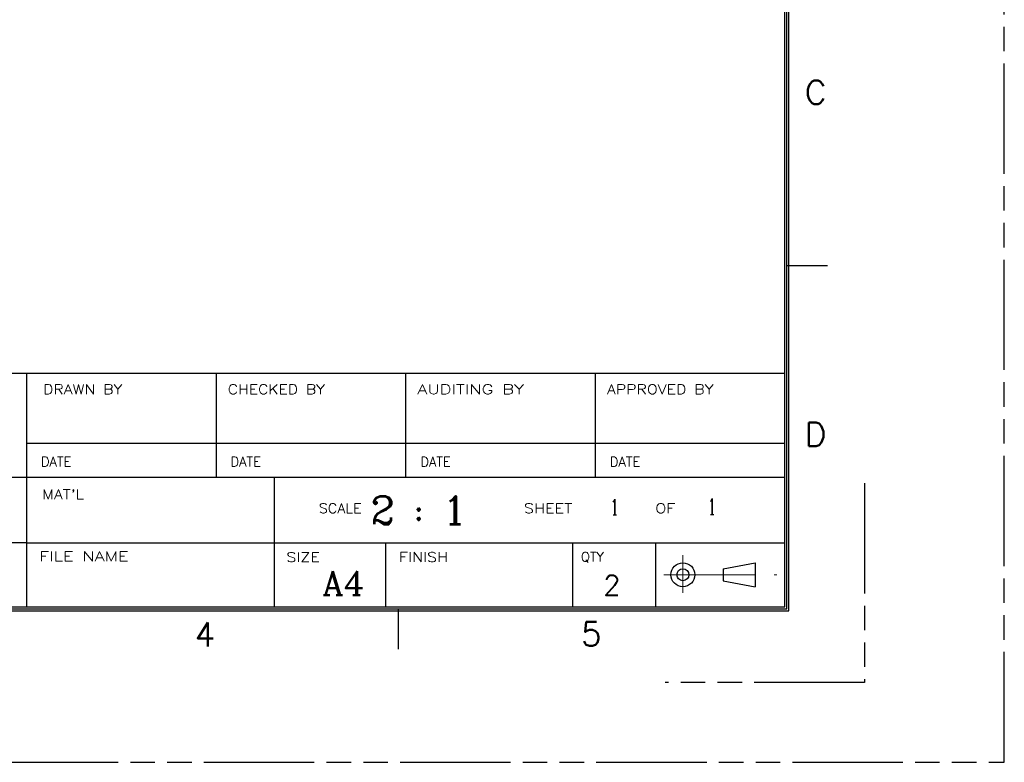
# Model space of a CAD drawing. Header units: millimetres. Extents: x 459 to 756, y -74 to 136.
# Tile 22 of 23: x 633 to 756, y -74 to 19. Entities that reach past the tile are written whole.
import ezdxf
from ezdxf.enums import TextEntityAlignment as Align

# ---------------------------------------------------------------- set-up
doc = ezdxf.new("R2010")
doc.units = ezdxf.units.MM
doc.header["$LTSCALE"] = 30.734
doc.linetypes.add('CENTER', pattern=[0.6, 0.375, -0.075, 0.075, -0.075])
doc.linetypes.add('PHANTOM', pattern=[0.8, 0.45, -0.05, 0.1, -0.05, 0.1, -0.05])
doc.layers.get('0').update_dxf_attribs({"linetype": 'CONTINUOUS'})
doc.layers.get('Defpoints').update_dxf_attribs({"linetype": 'CONTINUOUS'})
doc.layers.add('center', color=1, linetype='CENTER', lineweight=9)
doc.layers.add('dim', color=82, linetype='CONTINUOUS', lineweight=9)
doc.styles.add('CENTURY', font='ROMANC.shx')
doc.styles.add('SIMPLEX', font='SIMPLEX.shx', dxfattribs={"width": 0.8})
doc.styles.get("Standard").update_dxf_attribs({"font": 'txt', "width": 0.85, "bigfont": 'gbcbig.shx'})

msp = doc.modelspace()

# ---------------------------------------------------------------- linework, layer by layer
at = {"linetype": 'Continuous'}
for p, q in [((728.68, -54.4), (728.68, 116.6)), ((728.93, -54.65), (728.93, 116.85)), ((729.18, -54.9), (729.18, 117.1)), ((486.18, -25.14), (728.68, -25.14)), ((633.68, -54.4), (633.68, -25.14)), ((657.43, -38.14), (657.43, -25.14)), ((681.18, -38.14), (681.18, -25.14)), ((704.93, -38.14), (704.93, -25.14)), ((633.68, -33.89), (728.68, -33.89)), ((549.49, -38.14), (633.68, -38.14)), ((633.68, -38.14), (728.68, -38.14)), ((664.7, -38.3), (664.7, -38.14)), ((664.7, -54.4), (664.7, -38.3)), ((633.68, -46.37), (549.49, -46.37)), ((633.68, -46.37), (664.7, -46.37)), ((664.7, -46.37), (728.68, -46.37)), ((678.68, -54.4), (678.68, -46.37)), ((702.06, -46.37), (702.06, -54.39)), ((712.5, -54.4), (712.5, -46.37)), ((486.18, -54.9), (729.18, -54.9)), ((486.43, -54.65), (728.93, -54.65)), ((486.68, -54.4), (728.68, -54.4))]:
    msp.add_line(p, q, dxfattribs=at)
at = {"color": 3, "linetype": 'Continuous'}
for p, q in [((734.01, -11.65), (729.01, -11.65)), ((680.28, -59.73), (680.28, -54.73))]:
    msp.add_line(p, q, dxfattribs=at)
at = {"color": 7, "linetype": 'Continuous'}
for p, q in [((720.97, -49.64), (724.97, -48.89)), ((724.97, -48.89), (724.97, -51.89)), ((720.97, -49.64), (720.97, -51.14)), ((720.97, -51.14), (724.97, -51.89))]:
    msp.add_line(p, q, dxfattribs=at)
for radius in [1.5, 0.75]:
    msp.add_circle((715.9, -50.39), radius, dxfattribs=at)
at = {"layer": 'center', "color": 1, "linetype": 'CENTER'}
for p, q in [((715.9, -52.67), (715.9, -47.92)), ((713.5, -50.39), (727.68, -50.39))]:
    msp.add_line(p, q, dxfattribs=at)
at = {"layer": 'Defpoints', "color": 2, "linetype": 'PHANTOM'}
msp.add_lwpolyline([(459.18, -73.9), (756.18, -73.9), (756.18, 136.1), (459.18, 136.1)], close=True, dxfattribs=at)
msp.add_lwpolyline([(738.68, -38.9), (738.68, -63.9), (713.68, -63.9)], dxfattribs=at)

# ---------------------------------------------------------------- texts
at = {"color": 3, "linetype": 'Continuous'}
for s, height, style, p in [('C', 3, 'SIMPLEX', (731.19, 8.58)), ('D', 3, 'SIMPLEX', (731.19, -34.29)), ('DATE', 1.2, 'CENTURY', (635.45, -36.81)), ('DATE', 1.2, 'CENTURY', (659.2, -36.81)), ('DATE', 1.2, 'CENTURY', (683, -36.83)), ('DATE', 1.2, 'CENTURY', (706.75, -36.83)), ('QTY', 1.2, 'CENTURY', (703.12, -48.74)), ('4', 3, 'SIMPLEX', (654.71, -59.37)), ('5', 3, 'SIMPLEX', (703.15, -59.3))]:
    msp.add_text(s, height=height, dxfattribs=dict(at, style=style)).set_placement(p)
at = {"color": 3, "linetype": 'Continuous', "style": 'CENTURY'}
for s, p, p2 in [('DRAWN BY', (635.72, -27.74), (645.66, -27.74)), ('APPROVED BY', (706.38, -27.74), (719.75, -27.74))]:
    msp.add_text(s, height=1.2, dxfattribs=at).set_placement(p, p2, align=Align.FIT)
for s, width, p, p2 in [('CHECKED BY', 0.990698, (658.87, -27.74), (671.04, -27.74)), ('AUDITING BY', 1.083333, (682.63, -27.74), (696, -27.74)), ("MAT'L", 1.010989, (635.59, -40.92), (640.85, -40.92)), ('SCALE', 0.969072, (670.27, -42.66), (675.64, -42.66)), ('SHEET         OF', 0.994012, (695.98, -42.66), (714.95, -42.66)), ('FILE NAME', 1.107345, (635.22, -48.68), (646.42, -48.68)), ('SIZE ', 0.978495, (666.22, -48.79), (671.42, -48.79)), ('FINISH', 1.009346, (680.32, -48.77), (686.49, -48.77))]:
    msp.add_text(s, height=1.2, dxfattribs=dict(at, width=width)).set_placement(p, p2, align=Align.FIT)
at = {"style": 'CENTURY'}
msp.add_text('2 : 1', height=3.5, dxfattribs=at).set_placement((676.78, -44.06))
for s, height, width, p, p2 in [('1', 2, 0.833333, (706.87, -42.9), (707.82, -42.9)), ('1', 2, 0.833333, (719.06, -42.83), (720.01, -42.83)), ('A4', 3, 0.973684, (670.71, -52.95), (676, -52.95))]:
    msp.add_text(s, height=height, dxfattribs=dict(at, width=width)).set_placement(p, p2, align=Align.FIT)
at = {"layer": 'dim', "color": 7}
msp.add_text('2', height=2.5, dxfattribs=at).set_placement((705.94, -52.95))

doc.saveas('drawing.dxf')
